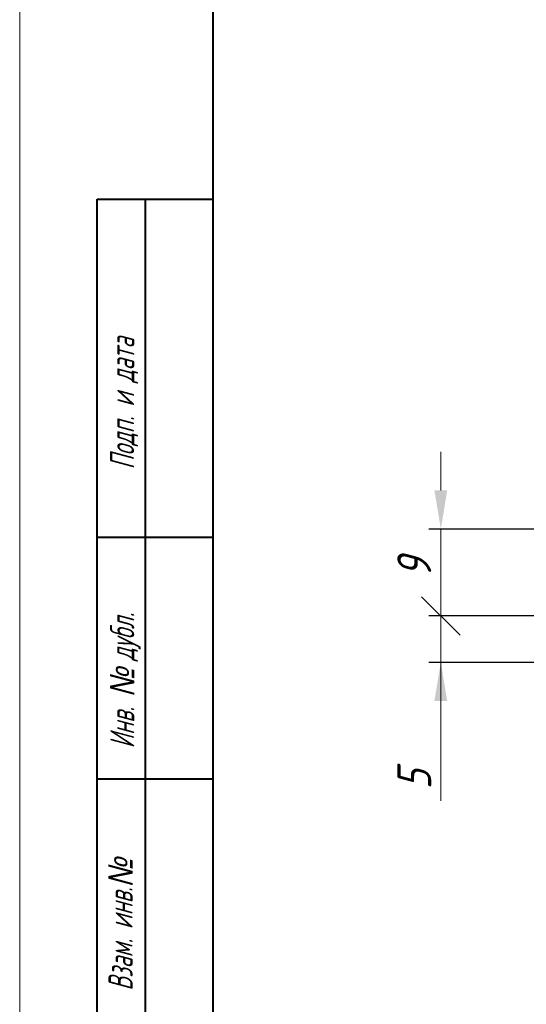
# Model space of a CAD drawing. Header units: millimetres. Extents: x 2171 to 3064, y 1134 to 1531.
# Tile 18 of 43: x 2644 to 2697, y 1200 to 1302. Entities that reach past the tile are written whole.
import ezdxf

# ---------------------------------------------------------------- set-up
doc = ezdxf.new("R2010")
doc.units = ezdxf.units.MM
doc.layers.add('size', color=7, linetype='Continuous', lineweight=20)
doc.layers.add('ФОРМАТ', color=7, linetype='Continuous')
doc.styles.add('GOST', font='GOST.shx', dxfattribs={"oblique": 15})
doc.styles.add('K5_TEXTSTYLE', font='win_eskd.shx', dxfattribs={"width": 0.8, "oblique": 15, "height": 3.5})
doc.styles.add('KTEXTSTYLE', font='GOST_AU.SHX', dxfattribs={"width": 0.96, "height": 5})
doc.dimstyles.new('ISO-25', dxfattribs={"dimtxt": 3.5, "dimasz": 4, "dimexe": 1.25, "dimexo": 0.625, "dimgap": 1, "dimtad": 1, "dimdec": 1, "dimrnd": 0.5, "dimtxsty": 'K5_TEXTSTYLE', "dimcen": 0, "dimclrd": 256, "dimclre": 256, "dimadec": 0, "dimazin": 2, "dimtfac": 1, "dimtdec": 1, "dimtmove": 0, "dimatfit": 1, "dimfxl": 1, "dimlwd": -1, "dimarcsym": 2})

# ---------------------------------------------------------------- blocks, each defined once
blk = doc.blocks.new('_Oblique')
at = {"color": 0, "linetype": 'ByBlock', "lineweight": -2}
blk.add_line((-0.5, -0.5), (0.5, 0.5), dxfattribs=at)
blk = doc.blocks.new('*D65')
at = {"layer": 'Defpoints', "color": 0}
for p in [(2709.02, 1240.61), (2687.85, 1235.81), (2699.85, 1235.81)]:
    blk.add_point(p, dxfattribs=at)
at = {"layer": 'size', "lineweight": -2, "ltscale": 5}
for p, q in [((2708.4, 1240.61), (2686.6, 1240.61)), ((2699.22, 1235.81), (2686.6, 1235.81))]:
    blk.add_line(p, q, dxfattribs=at)
at = {"layer": 'size', "ltscale": 5}
for p, q in [((2687.85, 1240.61), (2687.85, 1235.81)), ((2687.85, 1235.81), (2687.85, 1221.48)), ((2687.85, 1231.81), (2687.85, 1227.81))]:
    blk.add_line(p, q, dxfattribs=at)
at = {"layer": 'size'}
blk.add_solid([(2688.51, 1231.81), (2687.18, 1231.81), (2687.85, 1235.81)], dxfattribs=at)
at = {"layer": 'size', "xscale": 4, "yscale": 4, "zscale": 4, "rotation": 270.0000007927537}
blk.add_blockref('_Oblique', (2687.85, 1240.61), dxfattribs=at)
at = {"layer": 'size', "color": 0, "linetype": 'ByBlock', "ltscale": 100, "insert": (2685.1, 1223.69), "char_height": 3.5, "attachment_point": 5, "rotation": 90, "style": 'GOST'}
blk.add_mtext('5', dxfattribs=at)
blk = doc.blocks.new('*D66')
at = {"layer": 'Defpoints', "color": 0}
for p in [(2687.85, 1249.61), (2712.2, 1249.61), (2708.4, 1240.61)]:
    blk.add_point(p, dxfattribs=at)
at = {"layer": 'size', "ltscale": 5}
for p, q in [((2687.85, 1253.61), (2687.85, 1257.61)), ((2687.85, 1240.61), (2687.85, 1249.61))]:
    blk.add_line(p, q, dxfattribs=at)
at = {"layer": 'size', "lineweight": -2, "ltscale": 5}
for p, q in [((2711.57, 1249.61), (2686.6, 1249.61)), ((2707.77, 1240.61), (2686.6, 1240.61))]:
    blk.add_line(p, q, dxfattribs=at)
at = {"layer": 'size'}
blk.add_solid([(2687.18, 1253.61), (2688.51, 1253.61), (2687.85, 1249.61)], dxfattribs=at)
at = {"layer": 'size', "xscale": 4, "yscale": 4, "zscale": 4, "rotation": 270.0000007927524}
blk.add_blockref('_Oblique', (2687.85, 1240.61), dxfattribs=at)
at = {"layer": 'size', "color": 0, "linetype": 'ByBlock', "ltscale": 100, "insert": (2685.1, 1245.61), "char_height": 3.5, "attachment_point": 5, "rotation": 90, "style": 'GOST'}
blk.add_mtext('9', dxfattribs=at)

msp = doc.modelspace()

# ---------------------------------------------------------------- linework, layer by layer
at = {"layer": 'ФОРМАТ', "lineweight": 0}
msp.add_line((2644.29, 1430.729), (2644.29, 1133.729), dxfattribs=at)
at = {"layer": 'ФОРМАТ', "linetype": 'ByBlock', "lineweight": 40, "ltscale": 5}
msp.add_line((2664.29, 1138.729), (2664.29, 1425.729), dxfattribs=at)
at = {"layer": 'ФОРМАТ', "linetype": 'Continuous', "lineweight": 40}
for p, q in [((2652.29, 1138.729), (2652.29, 1283.729)), ((2652.29, 1283.729), (2664.29, 1283.729)), ((2657.29, 1138.729), (2657.29, 1283.729)), ((2664.29, 1248.729), (2652.29, 1248.729)), ((2664.29, 1223.729), (2652.29, 1223.729))]:
    msp.add_line(p, q, dxfattribs=at)

# ---------------------------------------------------------------- texts
at = {"layer": 'ФОРМАТ', "char_height": 2.5, "attachment_point": 1, "rotation": 90, "style": 'KTEXTSTYLE'}
for s, insert in [('{\\Q15;\\W0.8;Подп. и дата}', (2653.64, 1255.78)), ('{\\Q15;\\W0.8;Инв. \\fArial|b0|i0|c204|p34;№ \\Fgost_au|c204;дубл.}', (2653.637, 1226.916)), ('{\\Q15;\\W0.8;Взам. инв.\\fArial|b0|i0|c204|p34;№}', (2653.47, 1201.845))]:
    msp.add_mtext(s, dxfattribs=dict(at, insert=insert))

# ---------------------------------------------------------------- dimensions: what is measured, and where the dimension line sits
at = {"layer": 'size', "ltscale": 5}
for base, p1, p2, picture, middle in [((2687.845, 1249.605), (2708.395, 1240.605), (2712.195, 1249.605), '*D66', (2687.845, 1245.605)), ((2687.845, 1235.805), (2709.02, 1240.605), (2699.845, 1235.805), '*D65', (2687.845, 1223.693))]:
    dim = msp.add_linear_dim(base=base, p1=p1, p2=p2, angle=90, dimstyle='ISO-25', override={"dimtxsty": 'GOST', "dimblk1": 'Oblique', "dimsah": 1}, dxfattribs=at)
    dim.commit()
    dim.dimension.update_dxf_attribs({"geometry": picture, "text_midpoint": middle, "dimtype": 160})

doc.saveas('drawing.dxf')
